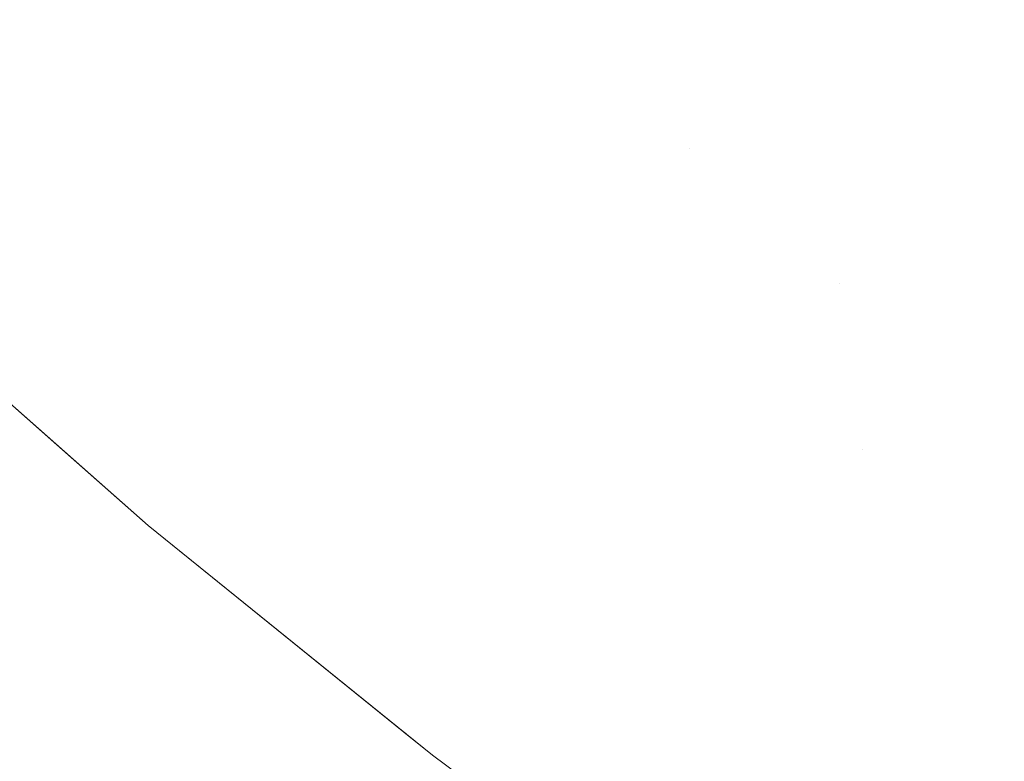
# Model space of a CAD drawing. Header units: centimetres. Extents: x -62 to 63, y 4 to 6.
# Tile 3 of 256: x -62.0633 to -62.0494, y 4.2519 to 4.2624. Entities that reach past the tile are written whole.
import ezdxf

# ---------------------------------------------------------------- set-up
doc = ezdxf.new("R2010")
doc.units = ezdxf.units.CM
doc.header["$LTSCALE"] = 2.54
doc.layers.add('Lucido design-1', color=7, linetype='Continuous')

# ---------------------------------------------------------------- blocks, each defined once
blk = doc.blocks.new('Gruppo-4-1')
at = {"color": 7, "linetype": 'Continuous', "lineweight": 9}
for points, invisible_edges in [([(-62.057689, 4.264397, -2276.290218), (-62.058725, 4.264217, -2276.291665), (-62.056841, 4.262314, -2276.291665), (-62.055815, 4.262503, -2276.290218)], 15), ([(-62.055815, 4.262503, -2276.954122), (-62.056841, 4.262314, -2276.952675), (-62.058725, 4.264217, -2276.952675), (-62.057689, 4.264397, -2276.954122)], 15), ([(-62.057822, 4.262133, -2276.293122), (-62.056841, 4.262314, -2276.291665), (-62.058725, 4.264217, -2276.291665), (-62.059715, 4.264045, -2276.293122)], 15), ([(-62.059715, 4.264045, -2276.951217), (-62.058725, 4.264217, -2276.952675), (-62.056841, 4.262314, -2276.952675), (-62.057822, 4.262133, -2276.951217)], 15), ([(-62.059715, 4.264045, -2276.293122), (-62.060658, 4.263881, -2276.29459), (-62.058756, 4.26196, -2276.29459), (-62.057822, 4.262133, -2276.293122)], 15), ([(-62.057822, 4.262133, -2276.951217), (-62.058756, 4.26196, -2276.94975), (-62.060658, 4.263881, -2276.94975), (-62.059715, 4.264045, -2276.951217)], 15), ([(-62.059644, 4.261796, -2276.296068), (-62.058756, 4.26196, -2276.29459), (-62.060658, 4.263881, -2276.29459), (-62.061554, 4.263726, -2276.296068)], 15), ([(-62.061554, 4.263726, -2276.948272), (-62.060658, 4.263881, -2276.94975), (-62.058756, 4.26196, -2276.94975), (-62.059644, 4.261796, -2276.948272)], 15), ([(-62.048746, 4.263807, -2276.28178), (-62.050029, 4.263571, -2276.283155), (-62.048086, 4.261721, -2276.283155), (-62.046816, 4.26197, -2276.28178)], 15), ([(-62.061554, 4.263726, -2276.296068), (-62.062402, 4.263579, -2276.297555), (-62.060485, 4.261641, -2276.297555), (-62.059644, 4.261796, -2276.296068)], 15), ([(-62.059644, 4.261796, -2276.948272), (-62.060485, 4.261641, -2276.946785), (-62.062402, 4.263579, -2276.946785), (-62.061554, 4.263726, -2276.948272)], 15), ([(-62.061278, 4.261495, -2276.29905), (-62.060485, 4.261641, -2276.297555), (-62.062402, 4.263579, -2276.297555), (-62.063202, 4.26344, -2276.29905)], 15), ([(-62.063202, 4.26344, -2276.94529), (-62.062402, 4.263579, -2276.946785), (-62.060485, 4.261641, -2276.946785), (-62.061278, 4.261495, -2276.94529)], 15), ([(-62.049316, 4.26148, -2276.284543), (-62.048086, 4.261721, -2276.283155), (-62.050029, 4.263571, -2276.283155), (-62.051271, 4.263341, -2276.284543)], 15), ([(-62.051271, 4.263341, -2276.959797), (-62.050029, 4.263571, -2276.961185), (-62.049073, 4.262647, -2276.961185), (-62.050309, 4.262412, -2276.959797)], 15), ([(-62.063202, 4.26344, -2276.29905), (-62.063953, 4.263309, -2276.300554), (-62.062022, 4.261358, -2276.300554), (-62.061278, 4.261495, -2276.29905)], 15), ([(-62.061278, 4.261495, -2276.94529), (-62.062022, 4.261358, -2276.943786), (-62.063953, 4.263309, -2276.943786), (-62.063202, 4.26344, -2276.94529)], 15), ([(-62.062717, 4.261229, -2276.302065), (-62.062022, 4.261358, -2276.300554), (-62.063953, 4.263309, -2276.300554), (-62.064655, 4.263187, -2276.302065)], 15), ([(-62.064655, 4.263187, -2276.942275), (-62.063953, 4.263309, -2276.943786), (-62.062022, 4.261358, -2276.943786), (-62.062717, 4.261229, -2276.942275)], 15), ([(-62.051271, 4.263341, -2276.284543), (-62.052472, 4.26312, -2276.285944), (-62.050505, 4.261248, -2276.285944), (-62.049316, 4.26148, -2276.284543)], 15), ([(-62.050309, 4.262412, -2276.959797), (-62.051504, 4.262185, -2276.958396), (-62.052472, 4.26312, -2276.958396), (-62.051271, 4.263341, -2276.959797)], 15), ([(-62.064655, 4.263187, -2276.302065), (-62.065306, 4.263074, -2276.303583), (-62.063363, 4.26111, -2276.303583), (-62.062717, 4.261229, -2276.302065)], 15), ([(-62.062717, 4.261229, -2276.942275), (-62.063363, 4.26111, -2276.940757), (-62.065306, 4.263074, -2276.940757), (-62.064655, 4.263187, -2276.942275)], 15), ([(-62.051652, 4.261023, -2276.287357), (-62.050505, 4.261248, -2276.285944), (-62.052472, 4.26312, -2276.285944), (-62.05363, 4.262906, -2276.287357)], 15), ([(-62.05363, 4.262906, -2276.956983), (-62.052472, 4.26312, -2276.958396), (-62.051504, 4.262185, -2276.958396), (-62.052656, 4.261966, -2276.956983)], 15), ([(-62.05363, 4.262906, -2276.287357), (-62.054744, 4.262701, -2276.288781), (-62.052755, 4.260807, -2276.288781), (-62.051652, 4.261023, -2276.287357)], 15), ([(-62.052656, 4.261966, -2276.956983), (-62.053766, 4.261755, -2276.955559), (-62.054744, 4.262701, -2276.955559), (-62.05363, 4.262906, -2276.956983)], 15), ([(-62.053816, 4.2606, -2276.290218), (-62.052755, 4.260807, -2276.288781), (-62.054744, 4.262701, -2276.288781), (-62.055815, 4.262503, -2276.290218)], 15), ([(-62.053816, 4.2606, -2276.954122), (-62.055815, 4.262503, -2276.954122), (-62.054744, 4.262701, -2276.955559), (-62.053766, 4.261755, -2276.955559)], 15), ([(-62.050309, 4.262412, -2276.959797), (-62.049073, 4.262647, -2276.961185), (-62.048086, 4.261721, -2276.961185), (-62.049316, 4.26148, -2276.959797)], 15), ([(-62.055815, 4.262503, -2276.290218), (-62.056841, 4.262314, -2276.291665), (-62.054832, 4.260401, -2276.291665), (-62.053816, 4.2606, -2276.290218)], 15), ([(-62.053816, 4.2606, -2276.954122), (-62.054832, 4.260401, -2276.952675), (-62.056841, 4.262314, -2276.952675), (-62.055815, 4.262503, -2276.954122)], 15), ([(-62.049316, 4.26148, -2276.959797), (-62.050505, 4.261248, -2276.958396), (-62.051504, 4.262185, -2276.958396), (-62.050309, 4.262412, -2276.959797)], 15), ([(-62.055803, 4.260211, -2276.293122), (-62.054832, 4.260401, -2276.291665), (-62.056841, 4.262314, -2276.291665), (-62.057822, 4.262133, -2276.293122)], 15), ([(-62.057822, 4.262133, -2276.951217), (-62.056841, 4.262314, -2276.952675), (-62.054832, 4.260401, -2276.952675), (-62.055803, 4.260211, -2276.951217)], 15), ([(-62.052656, 4.261966, -2276.956983), (-62.051504, 4.262185, -2276.958396), (-62.050505, 4.261248, -2276.958396), (-62.051652, 4.261023, -2276.956983)], 15), ([(-62.057822, 4.262133, -2276.293122), (-62.058756, 4.26196, -2276.29459), (-62.056728, 4.26003, -2276.29459), (-62.055803, 4.260211, -2276.293122)], 15), ([(-62.055803, 4.260211, -2276.951217), (-62.056728, 4.26003, -2276.94975), (-62.058756, 4.26196, -2276.94975), (-62.057822, 4.262133, -2276.951217)], 15), ([(-62.057607, 4.259858, -2276.296068), (-62.056728, 4.26003, -2276.29459), (-62.058756, 4.26196, -2276.29459), (-62.059644, 4.261796, -2276.296068)], 15), ([(-62.059644, 4.261796, -2276.948272), (-62.058756, 4.26196, -2276.94975), (-62.056728, 4.26003, -2276.94975), (-62.057607, 4.259858, -2276.948272)], 15), ([(-62.051652, 4.261023, -2276.956983), (-62.052755, 4.260807, -2276.955559), (-62.053766, 4.261755, -2276.955559), (-62.052656, 4.261966, -2276.956983)], 15), ([(-62.059644, 4.261796, -2276.296068), (-62.060485, 4.261641, -2276.297555), (-62.05844, 4.259695, -2276.297555), (-62.057607, 4.259858, -2276.296068)], 15), ([(-62.057607, 4.259858, -2276.948272), (-62.05844, 4.259695, -2276.946785), (-62.060485, 4.261641, -2276.946785), (-62.059644, 4.261796, -2276.948272)], 15), ([(-62.053766, 4.261755, -2276.955559), (-62.052755, 4.260807, -2276.955559), (-62.053816, 4.2606, -2276.954122)], 11), ([(-62.059225, 4.259541, -2276.29905), (-62.05844, 4.259695, -2276.297555), (-62.060485, 4.261641, -2276.297555), (-62.061278, 4.261495, -2276.29905)], 15), ([(-62.061278, 4.261495, -2276.94529), (-62.060485, 4.261641, -2276.946785), (-62.05844, 4.259695, -2276.946785), (-62.059225, 4.259541, -2276.94529)], 15), ([(-62.061278, 4.261495, -2276.29905), (-62.062022, 4.261358, -2276.300554), (-62.059962, 4.259397, -2276.300554), (-62.059225, 4.259541, -2276.29905)], 15), ([(-62.059225, 4.259541, -2276.94529), (-62.059962, 4.259397, -2276.943786), (-62.062022, 4.261358, -2276.943786), (-62.061278, 4.261495, -2276.94529)], 15), ([(-62.049316, 4.26148, -2276.284543), (-62.050505, 4.261248, -2276.285944), (-62.048412, 4.259368, -2276.285944), (-62.047235, 4.259612, -2276.284543)], 15), ([(-62.048292, 4.260547, -2276.959797), (-62.049474, 4.260309, -2276.958396), (-62.050505, 4.261248, -2276.958396), (-62.049316, 4.26148, -2276.959797)], 15), ([(-62.06065, 4.259262, -2276.302065), (-62.059962, 4.259397, -2276.300554), (-62.062022, 4.261358, -2276.300554), (-62.062717, 4.261229, -2276.302065)], 15), ([(-62.062717, 4.261229, -2276.942275), (-62.062022, 4.261358, -2276.943786), (-62.059962, 4.259397, -2276.943786), (-62.06065, 4.259262, -2276.942275)], 15), ([(-62.062717, 4.261229, -2276.302065), (-62.063363, 4.26111, -2276.303583), (-62.061289, 4.259137, -2276.303583), (-62.06065, 4.259262, -2276.302065)], 15), ([(-62.06065, 4.259262, -2276.942275), (-62.061289, 4.259137, -2276.940757), (-62.063363, 4.26111, -2276.940757), (-62.062717, 4.261229, -2276.942275)], 15), ([(-62.049546, 4.259133, -2276.287357), (-62.048412, 4.259368, -2276.285944), (-62.050505, 4.261248, -2276.285944), (-62.051652, 4.261023, -2276.287357)], 15), ([(-62.051652, 4.261023, -2276.956983), (-62.050505, 4.261248, -2276.958396), (-62.049474, 4.260309, -2276.958396), (-62.050615, 4.260079, -2276.956983)], 15), ([(-62.061879, 4.259021, -2276.305108), (-62.061289, 4.259137, -2276.303583), (-62.063363, 4.26111, -2276.303583), (-62.063959, 4.261, -2276.305108)], 15), ([(-62.063959, 4.261, -2276.939231), (-62.063363, 4.26111, -2276.940757), (-62.061289, 4.259137, -2276.940757), (-62.061879, 4.259021, -2276.939231)], 15), ([(-62.051652, 4.261023, -2276.287357), (-62.052755, 4.260807, -2276.288781), (-62.050638, 4.258906, -2276.288781), (-62.049546, 4.259133, -2276.287357)], 15), ([(-62.050615, 4.260079, -2276.956983), (-62.051713, 4.259858, -2276.955559), (-62.052755, 4.260807, -2276.955559), (-62.051652, 4.261023, -2276.956983)], 15), ([(-62.062909, 4.25882, -2276.308177), (-62.06242, 4.258916, -2276.30664), (-62.064504, 4.2609, -2276.30664), (-62.064999, 4.260808, -2276.308177)], 15), ([(-62.064999, 4.260808, -2276.936163), (-62.064504, 4.2609, -2276.9377), (-62.06242, 4.258916, -2276.9377), (-62.062909, 4.25882, -2276.936163)], 15), ([(-62.063959, 4.261, -2276.305108), (-62.064504, 4.2609, -2276.30664), (-62.06242, 4.258916, -2276.30664), (-62.061879, 4.259021, -2276.305108)], 15), ([(-62.061879, 4.259021, -2276.939231), (-62.06242, 4.258916, -2276.9377), (-62.064504, 4.2609, -2276.9377), (-62.063959, 4.261, -2276.939231)], 15), ([(-62.064999, 4.260808, -2276.308177), (-62.065443, 4.260726, -2276.309719), (-62.063349, 4.258734, -2276.309719), (-62.062909, 4.25882, -2276.308177)], 15), ([(-62.062909, 4.25882, -2276.936163), (-62.063349, 4.258734, -2276.934621), (-62.065443, 4.260726, -2276.934621), (-62.064999, 4.260808, -2276.936163)], 15), ([(-62.051687, 4.258689, -2276.290218), (-62.050638, 4.258906, -2276.288781), (-62.052755, 4.260807, -2276.288781), (-62.053816, 4.2606, -2276.290218)], 15), ([(-62.051687, 4.258689, -2276.954122), (-62.053816, 4.2606, -2276.954122), (-62.052755, 4.260807, -2276.955559), (-62.051713, 4.259858, -2276.955559)], 15), ([(-62.053816, 4.2606, -2276.290218), (-62.054832, 4.260401, -2276.291665), (-62.052693, 4.25848, -2276.291665), (-62.051687, 4.258689, -2276.290218)], 15), ([(-62.051687, 4.258689, -2276.954122), (-62.052693, 4.25848, -2276.952675), (-62.054832, 4.260401, -2276.952675), (-62.053816, 4.2606, -2276.954122)], 15), ([(-62.047235, 4.259612, -2276.959797), (-62.048412, 4.259368, -2276.958396), (-62.049474, 4.260309, -2276.958396), (-62.048292, 4.260547, -2276.959797)], 15), ([(-62.053654, 4.258281, -2276.293122), (-62.052693, 4.25848, -2276.291665), (-62.054832, 4.260401, -2276.291665), (-62.055803, 4.260211, -2276.293122)], 15), ([(-62.055803, 4.260211, -2276.951217), (-62.054832, 4.260401, -2276.952675), (-62.052693, 4.25848, -2276.952675), (-62.053654, 4.258281, -2276.951217)], 15), ([(-62.055803, 4.260211, -2276.293122), (-62.056728, 4.26003, -2276.29459), (-62.054569, 4.258091, -2276.29459), (-62.053654, 4.258281, -2276.293122)], 15), ([(-62.053654, 4.258281, -2276.951217), (-62.054569, 4.258091, -2276.94975), (-62.056728, 4.26003, -2276.94975), (-62.055803, 4.260211, -2276.951217)], 15), ([(-62.050615, 4.260079, -2276.956983), (-62.049474, 4.260309, -2276.958396), (-62.048412, 4.259368, -2276.958396), (-62.049546, 4.259133, -2276.956983)], 15), ([(-62.049546, 4.259133, -2276.956983), (-62.050638, 4.258906, -2276.955559), (-62.051713, 4.259858, -2276.955559), (-62.050615, 4.260079, -2276.956983)], 15), ([(-62.055439, 4.257911, -2276.296068), (-62.054569, 4.258091, -2276.29459), (-62.056728, 4.26003, -2276.29459), (-62.057607, 4.259858, -2276.296068)], 15), ([(-62.057607, 4.259858, -2276.948272), (-62.056728, 4.26003, -2276.94975), (-62.054569, 4.258091, -2276.94975), (-62.055439, 4.257911, -2276.948272)], 15), ([(-62.057607, 4.259858, -2276.296068), (-62.05844, 4.259695, -2276.297555), (-62.056263, 4.25774, -2276.297555), (-62.055439, 4.257911, -2276.296068)], 15), ([(-62.055439, 4.257911, -2276.948272), (-62.056263, 4.25774, -2276.946785), (-62.05844, 4.259695, -2276.946785), (-62.057607, 4.259858, -2276.948272)], 15), ([(-62.051713, 4.259858, -2276.955559), (-62.050638, 4.258906, -2276.955559), (-62.051687, 4.258689, -2276.954122)], 11), ([(-62.05704, 4.257579, -2276.29905), (-62.056263, 4.25774, -2276.297555), (-62.05844, 4.259695, -2276.297555), (-62.059225, 4.259541, -2276.29905)], 15), ([(-62.059225, 4.259541, -2276.94529), (-62.05844, 4.259695, -2276.946785), (-62.056263, 4.25774, -2276.946785), (-62.05704, 4.257579, -2276.94529)], 15), ([(-62.059225, 4.259541, -2276.29905), (-62.059962, 4.259397, -2276.300554), (-62.057769, 4.257428, -2276.300554), (-62.05704, 4.257579, -2276.29905)], 15), ([(-62.05704, 4.257579, -2276.94529), (-62.057769, 4.257428, -2276.943786), (-62.059962, 4.259397, -2276.943786), (-62.059225, 4.259541, -2276.94529)], 15), ([(-62.05845, 4.257287, -2276.302065), (-62.057769, 4.257428, -2276.300554), (-62.059962, 4.259397, -2276.300554), (-62.06065, 4.259262, -2276.302065)], 15), ([(-62.06065, 4.259262, -2276.942275), (-62.059962, 4.259397, -2276.943786), (-62.057769, 4.257428, -2276.943786), (-62.05845, 4.257287, -2276.942275)], 15), ([(-62.04731, 4.257237, -2276.287357), (-62.046188, 4.257483, -2276.285944), (-62.048412, 4.259368, -2276.285944), (-62.049546, 4.259133, -2276.287357)], 15), ([(-62.049546, 4.259133, -2276.956983), (-62.048412, 4.259368, -2276.958396), (-62.047316, 4.258426, -2276.958396), (-62.048445, 4.258185, -2276.956983)], 15), ([(-62.06065, 4.259262, -2276.302065), (-62.061289, 4.259137, -2276.303583), (-62.059083, 4.257155, -2276.303583), (-62.05845, 4.257287, -2276.302065)], 15), ([(-62.05845, 4.257287, -2276.942275), (-62.059083, 4.257155, -2276.940757), (-62.061289, 4.259137, -2276.940757), (-62.06065, 4.259262, -2276.942275)], 15), ([(-62.059667, 4.257034, -2276.305108), (-62.059083, 4.257155, -2276.303583), (-62.061289, 4.259137, -2276.303583), (-62.061879, 4.259021, -2276.305108)], 15), ([(-62.061879, 4.259021, -2276.939231), (-62.061289, 4.259137, -2276.940757), (-62.059083, 4.257155, -2276.940757), (-62.059667, 4.257034, -2276.939231)], 15), ([(-62.049546, 4.259133, -2276.287357), (-62.050638, 4.258906, -2276.288781), (-62.04839, 4.257, -2276.288781), (-62.04731, 4.257237, -2276.287357)], 15), ([(-62.048445, 4.258185, -2276.956983), (-62.049531, 4.257954, -2276.955559), (-62.050638, 4.258906, -2276.955559), (-62.049546, 4.259133, -2276.956983)], 15), ([(-62.061879, 4.259021, -2276.305108), (-62.06242, 4.258916, -2276.30664), (-62.060201, 4.256923, -2276.30664), (-62.059667, 4.257034, -2276.305108)], 15), ([(-62.059667, 4.257034, -2276.939231), (-62.060201, 4.256923, -2276.9377), (-62.06242, 4.258916, -2276.9377), (-62.061879, 4.259021, -2276.939231)], 15), ([(-62.062909, 4.25882, -2276.308177), (-62.063349, 4.258734, -2276.309719), (-62.06112, 4.256733, -2276.309719), (-62.060686, 4.256823, -2276.308177)], 15), ([(-62.060686, 4.256823, -2276.936163), (-62.06112, 4.256733, -2276.934621), (-62.063349, 4.258734, -2276.934621), (-62.062909, 4.25882, -2276.936163)], 15), ([(-62.060686, 4.256823, -2276.308177), (-62.060201, 4.256923, -2276.30664), (-62.06242, 4.258916, -2276.30664), (-62.062909, 4.25882, -2276.308177)], 15), ([(-62.062909, 4.25882, -2276.936163), (-62.06242, 4.258916, -2276.9377), (-62.060201, 4.256923, -2276.9377), (-62.060686, 4.256823, -2276.936163)], 15), ([(-62.049427, 4.256772, -2276.290218), (-62.04839, 4.257, -2276.288781), (-62.050638, 4.258906, -2276.288781), (-62.051687, 4.258689, -2276.290218)], 15), ([(-62.051687, 4.258689, -2276.954122), (-62.050638, 4.258906, -2276.955559), (-62.049531, 4.257954, -2276.955559), (-62.050574, 4.257731, -2276.954122)], 15), ([(-62.063737, 4.258658, -2276.311265), (-62.064074, 4.258592, -2276.312816), (-62.061838, 4.256584, -2276.312816), (-62.061505, 4.256653, -2276.311265)], 15), ([(-62.061505, 4.256653, -2276.933075), (-62.061838, 4.256584, -2276.931524), (-62.064074, 4.258592, -2276.931524), (-62.063737, 4.258658, -2276.933075)], 15), ([(-62.061505, 4.256653, -2276.311265), (-62.06112, 4.256733, -2276.309719), (-62.063349, 4.258734, -2276.309719), (-62.063737, 4.258658, -2276.311265)], 15), ([(-62.063737, 4.258658, -2276.933075), (-62.063349, 4.258734, -2276.934621), (-62.06112, 4.256733, -2276.934621), (-62.061505, 4.256653, -2276.933075)], 15), ([(-62.051687, 4.258689, -2276.290218), (-62.052693, 4.25848, -2276.291665), (-62.050421, 4.256554, -2276.291665), (-62.049427, 4.256772, -2276.290218)], 15), ([(-62.050574, 4.257731, -2276.954122), (-62.051574, 4.257518, -2276.952675), (-62.052693, 4.25848, -2276.952675), (-62.051687, 4.258689, -2276.954122)], 15), ([(-62.06436, 4.258536, -2276.314369), (-62.064594, 4.25849, -2276.315926), (-62.062352, 4.256477, -2276.315926), (-62.062121, 4.256525, -2276.314369)], 15), ([(-62.062121, 4.256525, -2276.929971), (-62.062352, 4.256477, -2276.928414), (-62.064594, 4.25849, -2276.928414), (-62.06436, 4.258536, -2276.929971)], 15), ([(-62.062121, 4.256525, -2276.314369), (-62.061838, 4.256584, -2276.312816), (-62.064074, 4.258592, -2276.312816), (-62.06436, 4.258536, -2276.314369)], 15), ([(-62.06436, 4.258536, -2276.929971), (-62.064074, 4.258592, -2276.931524), (-62.061838, 4.256584, -2276.931524), (-62.062121, 4.256525, -2276.929971)], 15), ([(-62.062739, 4.256397, -2276.320608), (-62.062662, 4.256413, -2276.319046), (-62.064906, 4.258429, -2276.319046), (-62.064985, 4.258413, -2276.320608)], 15), ([(-62.064985, 4.258413, -2276.923732), (-62.064906, 4.258429, -2276.925294), (-62.062662, 4.256413, -2276.925294), (-62.062739, 4.256397, -2276.923732)], 15), ([(-62.062739, 4.256397, -2276.320608), (-62.064985, 4.258413, -2276.320608), (-62.064947, 4.258349, -2276.32217)], 11), ([(-62.064947, 4.258349, -2276.92217), (-62.064985, 4.258413, -2276.923732), (-62.062739, 4.256397, -2276.923732)], 11), ([(-62.064776, 4.258454, -2276.317485), (-62.064906, 4.258429, -2276.319046), (-62.062662, 4.256413, -2276.319046), (-62.062533, 4.25644, -2276.317485)], 15), ([(-62.062533, 4.25644, -2276.926855), (-62.062662, 4.256413, -2276.925294), (-62.064906, 4.258429, -2276.925294), (-62.064776, 4.258454, -2276.926855)], 15), ([(-62.062533, 4.25644, -2276.317485), (-62.062352, 4.256477, -2276.315926), (-62.064594, 4.25849, -2276.315926), (-62.064776, 4.258454, -2276.317485)], 15), ([(-62.064776, 4.258454, -2276.926855), (-62.064594, 4.25849, -2276.928414), (-62.062352, 4.256477, -2276.928414), (-62.062533, 4.25644, -2276.926855)], 15), ([(-62.051371, 4.256346, -2276.293122), (-62.050421, 4.256554, -2276.291665), (-62.052693, 4.25848, -2276.291665), (-62.053654, 4.258281, -2276.293122)], 15), ([(-62.051371, 4.256346, -2276.951217), (-62.053654, 4.258281, -2276.951217), (-62.052693, 4.25848, -2276.952675), (-62.051574, 4.257518, -2276.952675)], 15), ([(-62.064947, 4.258349, -2276.32217), (-62.062749, 4.256409, -2276.32217), (-62.062739, 4.256397, -2276.320608)], 10), ([(-62.064947, 4.258349, -2276.92217), (-62.061459, 4.25527, -2276.92217), (-62.061459, 4.25527, -2276.32217), (-62.062749, 4.256409, -2276.32217)], 10), ([(-62.062749, 4.256409, -2276.32217), (-62.064947, 4.258349, -2276.32217), (-62.064947, 4.258349, -2276.92217)], 10), ([(-62.062739, 4.256397, -2276.923732), (-62.061459, 4.25527, -2276.92217), (-62.064947, 4.258349, -2276.92217)], 9), ([(-62.053654, 4.258281, -2276.293122), (-62.054569, 4.258091, -2276.29459), (-62.052277, 4.256147, -2276.29459), (-62.051371, 4.256346, -2276.293122)], 15), ([(-62.051371, 4.256346, -2276.951217), (-62.052277, 4.256147, -2276.94975), (-62.054569, 4.258091, -2276.94975), (-62.053654, 4.258281, -2276.951217)], 15), ([(-62.04731, 4.257237, -2276.956983), (-62.04839, 4.257, -2276.955559), (-62.049531, 4.257954, -2276.955559), (-62.048445, 4.258185, -2276.956983)], 15), ([(-62.053137, 4.255958, -2276.296068), (-62.052277, 4.256147, -2276.29459), (-62.054569, 4.258091, -2276.29459), (-62.055439, 4.257911, -2276.296068)], 15), ([(-62.055439, 4.257911, -2276.948272), (-62.054569, 4.258091, -2276.94975), (-62.052277, 4.256147, -2276.94975), (-62.053137, 4.255958, -2276.948272)], 15), ([(-62.055439, 4.257911, -2276.296068), (-62.056263, 4.25774, -2276.297555), (-62.053951, 4.25578, -2276.297555), (-62.053137, 4.255958, -2276.296068)], 15), ([(-62.053137, 4.255958, -2276.948272), (-62.053951, 4.25578, -2276.946785), (-62.056263, 4.25774, -2276.946785), (-62.055439, 4.257911, -2276.948272)], 15), ([(-62.050574, 4.257731, -2276.954122), (-62.049531, 4.257954, -2276.955559), (-62.04839, 4.257, -2276.955559), (-62.049427, 4.256772, -2276.954122)], 15), ([(-62.054719, 4.255611, -2276.29905), (-62.053951, 4.25578, -2276.297555), (-62.056263, 4.25774, -2276.297555), (-62.05704, 4.257579, -2276.29905)], 15), ([(-62.05704, 4.257579, -2276.94529), (-62.056263, 4.25774, -2276.946785), (-62.053951, 4.25578, -2276.946785), (-62.054719, 4.255611, -2276.94529)], 15), ([(-62.049427, 4.256772, -2276.954122), (-62.050421, 4.256554, -2276.952675), (-62.051574, 4.257518, -2276.952675), (-62.050574, 4.257731, -2276.954122)], 15), ([(-62.05704, 4.257579, -2276.29905), (-62.057769, 4.257428, -2276.300554), (-62.05544, 4.255453, -2276.300554), (-62.054719, 4.255611, -2276.29905)], 15), ([(-62.054719, 4.255611, -2276.94529), (-62.05544, 4.255453, -2276.943786), (-62.057769, 4.257428, -2276.943786), (-62.05704, 4.257579, -2276.94529)], 15), ([(-62.056114, 4.255305, -2276.302065), (-62.05544, 4.255453, -2276.300554), (-62.057769, 4.257428, -2276.300554), (-62.05845, 4.257287, -2276.302065)], 15), ([(-62.05845, 4.257287, -2276.942275), (-62.057769, 4.257428, -2276.943786), (-62.05544, 4.255453, -2276.943786), (-62.056114, 4.255305, -2276.942275)], 15), ([(-62.051574, 4.257518, -2276.952675), (-62.050421, 4.256554, -2276.952675), (-62.051371, 4.256346, -2276.951217)], 11), ([(-62.05845, 4.257287, -2276.302065), (-62.059083, 4.257155, -2276.303583), (-62.056739, 4.255168, -2276.303583), (-62.056114, 4.255305, -2276.302065)], 15), ([(-62.056114, 4.255305, -2276.942275), (-62.056739, 4.255168, -2276.940757), (-62.059083, 4.257155, -2276.940757), (-62.05845, 4.257287, -2276.942275)], 15), ([(-62.057316, 4.255041, -2276.305108), (-62.056739, 4.255168, -2276.303583), (-62.059083, 4.257155, -2276.303583), (-62.059667, 4.257034, -2276.305108)], 15), ([(-62.059667, 4.257034, -2276.939231), (-62.059083, 4.257155, -2276.940757), (-62.056739, 4.255168, -2276.940757), (-62.057316, 4.255041, -2276.939231)], 15), ([(-62.059667, 4.257034, -2276.305108), (-62.060201, 4.256923, -2276.30664), (-62.057845, 4.254925, -2276.30664), (-62.057316, 4.255041, -2276.305108)], 15), ([(-62.057316, 4.255041, -2276.939231), (-62.057845, 4.254925, -2276.9377), (-62.060201, 4.256923, -2276.9377), (-62.059667, 4.257034, -2276.939231)], 15), ([(-62.047032, 4.254851, -2276.290218), (-62.046007, 4.255089, -2276.288781), (-62.04839, 4.257, -2276.288781), (-62.049427, 4.256772, -2276.290218)], 15), ([(-62.049427, 4.256772, -2276.954122), (-62.04839, 4.257, -2276.955559), (-62.047216, 4.256045, -2276.955559), (-62.048247, 4.255812, -2276.954122)], 15), ([(-62.058324, 4.25482, -2276.308177), (-62.057845, 4.254925, -2276.30664), (-62.060201, 4.256923, -2276.30664), (-62.060686, 4.256823, -2276.308177)], 15), ([(-62.060686, 4.256823, -2276.936163), (-62.060201, 4.256923, -2276.9377), (-62.057845, 4.254925, -2276.9377), (-62.058324, 4.25482, -2276.936163)], 15), ([(-62.059134, 4.254642, -2276.311265), (-62.058754, 4.254726, -2276.309719), (-62.06112, 4.256733, -2276.309719), (-62.061505, 4.256653, -2276.311265)], 15), ([(-62.061505, 4.256653, -2276.933075), (-62.06112, 4.256733, -2276.934621), (-62.058754, 4.254726, -2276.934621), (-62.059134, 4.254642, -2276.933075)], 15), ([(-62.060686, 4.256823, -2276.308177), (-62.06112, 4.256733, -2276.309719), (-62.058754, 4.254726, -2276.309719), (-62.058324, 4.25482, -2276.308177)], 15), ([(-62.058324, 4.25482, -2276.936163), (-62.058754, 4.254726, -2276.934621), (-62.06112, 4.256733, -2276.934621), (-62.060686, 4.256823, -2276.936163)], 15), ([(-62.049427, 4.256772, -2276.290218), (-62.050421, 4.256554, -2276.291665), (-62.048014, 4.254624, -2276.291665), (-62.047032, 4.254851, -2276.290218)], 15), ([(-62.048247, 4.255812, -2276.954122), (-62.049235, 4.255589, -2276.952675), (-62.050421, 4.256554, -2276.952675), (-62.049427, 4.256772, -2276.954122)], 15), ([(-62.059743, 4.254509, -2276.314369), (-62.059464, 4.25457, -2276.312816), (-62.061838, 4.256584, -2276.312816), (-62.062121, 4.256525, -2276.314369)], 15), ([(-62.062121, 4.256525, -2276.929971), (-62.061838, 4.256584, -2276.931524), (-62.059464, 4.25457, -2276.931524), (-62.059743, 4.254509, -2276.929971)], 15), ([(-62.061505, 4.256653, -2276.311265), (-62.061838, 4.256584, -2276.312816), (-62.059464, 4.25457, -2276.312816), (-62.059134, 4.254642, -2276.311265)], 15), ([(-62.059134, 4.254642, -2276.933075), (-62.059464, 4.25457, -2276.931524), (-62.061838, 4.256584, -2276.931524), (-62.061505, 4.256653, -2276.933075)], 15), ([(-62.062533, 4.25644, -2276.317485), (-62.062662, 4.256413, -2276.319046), (-62.060278, 4.254391, -2276.319046), (-62.06015, 4.254419, -2276.317485)], 15), ([(-62.06015, 4.254419, -2276.926855), (-62.060278, 4.254391, -2276.925294), (-62.062662, 4.256413, -2276.925294), (-62.062533, 4.25644, -2276.926855)], 15), ([(-62.06015, 4.254419, -2276.317485), (-62.059972, 4.254458, -2276.315926), (-62.062352, 4.256477, -2276.315926), (-62.062533, 4.25644, -2276.317485)], 15), ([(-62.062533, 4.25644, -2276.926855), (-62.062352, 4.256477, -2276.928414), (-62.059972, 4.254458, -2276.928414), (-62.06015, 4.254419, -2276.926855)], 15), ([(-62.062121, 4.256525, -2276.314369), (-62.062352, 4.256477, -2276.315926), (-62.059972, 4.254458, -2276.315926), (-62.059743, 4.254509, -2276.314369)], 15), ([(-62.059743, 4.254509, -2276.929971), (-62.059972, 4.254458, -2276.928414), (-62.062352, 4.256477, -2276.928414), (-62.062121, 4.256525, -2276.929971)], 15), ([(-62.048953, 4.254406, -2276.293122), (-62.048014, 4.254624, -2276.291665), (-62.050421, 4.256554, -2276.291665), (-62.051371, 4.256346, -2276.293122)], 15), ([(-62.048953, 4.254406, -2276.951217), (-62.051371, 4.256346, -2276.951217), (-62.050421, 4.256554, -2276.952675), (-62.049235, 4.255589, -2276.952675)], 15), ([(-62.062739, 4.256397, -2276.320608), (-62.062749, 4.256409, -2276.32217), (-62.061459, 4.25527, -2276.32217)], 9), ([(-62.060354, 4.254375, -2276.320608), (-62.060278, 4.254391, -2276.319046), (-62.062662, 4.256413, -2276.319046), (-62.062739, 4.256397, -2276.320608)], 15), ([(-62.062739, 4.256397, -2276.923732), (-62.062662, 4.256413, -2276.925294), (-62.060278, 4.254391, -2276.925294), (-62.060354, 4.254375, -2276.923732)], 15), ([(-62.061459, 4.25527, -2276.32217), (-62.060354, 4.254375, -2276.320608), (-62.062739, 4.256397, -2276.320608)], 11), ([(-62.060354, 4.254375, -2276.923732), (-62.061459, 4.25527, -2276.92217), (-62.062739, 4.256397, -2276.923732)], 11), ([(-62.051371, 4.256346, -2276.293122), (-62.052277, 4.256147, -2276.29459), (-62.049847, 4.254199, -2276.29459), (-62.048953, 4.254406, -2276.293122)], 15), ([(-62.048953, 4.254406, -2276.951217), (-62.049847, 4.254199, -2276.94975), (-62.052277, 4.256147, -2276.94975), (-62.051371, 4.256346, -2276.951217)], 15), ([(-62.050697, 4.254001, -2276.296068), (-62.049847, 4.254199, -2276.29459), (-62.052277, 4.256147, -2276.29459), (-62.053137, 4.255958, -2276.296068)], 15), ([(-62.053137, 4.255958, -2276.948272), (-62.052277, 4.256147, -2276.94975), (-62.049847, 4.254199, -2276.94975), (-62.050697, 4.254001, -2276.948272)], 15), ([(-62.053137, 4.255958, -2276.296068), (-62.053951, 4.25578, -2276.297555), (-62.051501, 4.253815, -2276.297555), (-62.050697, 4.254001, -2276.296068)], 15), ([(-62.050697, 4.254001, -2276.948272), (-62.051501, 4.253815, -2276.946785), (-62.053951, 4.25578, -2276.946785), (-62.053137, 4.255958, -2276.948272)], 15), ([(-62.05226, 4.253639, -2276.29905), (-62.051501, 4.253815, -2276.297555), (-62.053951, 4.25578, -2276.297555), (-62.054719, 4.255611, -2276.29905)], 15), ([(-62.054719, 4.255611, -2276.94529), (-62.053951, 4.25578, -2276.946785), (-62.051501, 4.253815, -2276.946785), (-62.05226, 4.253639, -2276.94529)], 15), ([(-62.054719, 4.255611, -2276.29905), (-62.05544, 4.255453, -2276.300554), (-62.052972, 4.253474, -2276.300554), (-62.05226, 4.253639, -2276.29905)], 15), ([(-62.05226, 4.253639, -2276.94529), (-62.052972, 4.253474, -2276.943786), (-62.05544, 4.255453, -2276.943786), (-62.054719, 4.255611, -2276.94529)], 15), ([(-62.053637, 4.253319, -2276.302065), (-62.052972, 4.253474, -2276.300554), (-62.05544, 4.255453, -2276.300554), (-62.056114, 4.255305, -2276.302065)], 15), ([(-62.056114, 4.255305, -2276.942275), (-62.05544, 4.255453, -2276.943786), (-62.052972, 4.253474, -2276.943786), (-62.053637, 4.253319, -2276.942275)], 15), ([(-62.060354, 4.254375, -2276.320608), (-62.061459, 4.25527, -2276.32217), (-62.057846, 4.25235, -2276.32217), (-62.057827, 4.252348, -2276.320608)], 13), ([(-62.057846, 4.25235, -2276.32217), (-62.061459, 4.25527, -2276.32217), (-62.061459, 4.25527, -2276.92217), (-62.057445, 4.252026, -2276.92217)], 10), ([(-62.057827, 4.252348, -2276.923732), (-62.057445, 4.252026, -2276.92217), (-62.061459, 4.25527, -2276.92217), (-62.060354, 4.254375, -2276.923732)], 13), ([(-62.056114, 4.255305, -2276.302065), (-62.056739, 4.255168, -2276.303583), (-62.054255, 4.253176, -2276.303583), (-62.053637, 4.253319, -2276.302065)], 15), ([(-62.053637, 4.253319, -2276.942275), (-62.054255, 4.253176, -2276.940757), (-62.056739, 4.255168, -2276.940757), (-62.056114, 4.255305, -2276.942275)], 15), ([(-62.057316, 4.255041, -2276.305108), (-62.057845, 4.254925, -2276.30664), (-62.055348, 4.252923, -2276.30664), (-62.054826, 4.253044, -2276.305108)], 15), ([(-62.054826, 4.253044, -2276.939231), (-62.055348, 4.252923, -2276.9377), (-62.057845, 4.254925, -2276.9377), (-62.057316, 4.255041, -2276.939231)], 15), ([(-62.054826, 4.253044, -2276.305108), (-62.054255, 4.253176, -2276.303583), (-62.056739, 4.255168, -2276.303583), (-62.057316, 4.255041, -2276.305108)], 15), ([(-62.057316, 4.255041, -2276.939231), (-62.056739, 4.255168, -2276.940757), (-62.054255, 4.253176, -2276.940757), (-62.054826, 4.253044, -2276.939231)], 15), ([(-62.055821, 4.252813, -2276.308177), (-62.055348, 4.252923, -2276.30664), (-62.057845, 4.254925, -2276.30664), (-62.058324, 4.25482, -2276.308177)], 15), ([(-62.058324, 4.25482, -2276.936163), (-62.057845, 4.254925, -2276.9377), (-62.055348, 4.252923, -2276.9377), (-62.055821, 4.252813, -2276.936163)], 15), ([(-62.058324, 4.25482, -2276.308177), (-62.058754, 4.254726, -2276.309719), (-62.056246, 4.252714, -2276.309719), (-62.055821, 4.252813, -2276.308177)], 15), ([(-62.055821, 4.252813, -2276.936163), (-62.056246, 4.252714, -2276.934621), (-62.058754, 4.254726, -2276.934621), (-62.058324, 4.25482, -2276.936163)], 15), ([(-62.059134, 4.254642, -2276.311265), (-62.059464, 4.25457, -2276.312816), (-62.056947, 4.252552, -2276.312816), (-62.056621, 4.252627, -2276.311265)], 15), ([(-62.056621, 4.252627, -2276.933075), (-62.056947, 4.252552, -2276.931524), (-62.059464, 4.25457, -2276.931524), (-62.059134, 4.254642, -2276.933075)], 15), ([(-62.056621, 4.252627, -2276.311265), (-62.056246, 4.252714, -2276.309719), (-62.058754, 4.254726, -2276.309719), (-62.059134, 4.254642, -2276.311265)], 15), ([(-62.059134, 4.254642, -2276.933075), (-62.058754, 4.254726, -2276.934621), (-62.056246, 4.252714, -2276.934621), (-62.056621, 4.252627, -2276.933075)], 15), ([(-62.059743, 4.254509, -2276.314369), (-62.059972, 4.254458, -2276.315926), (-62.057449, 4.252435, -2276.315926), (-62.057223, 4.252488, -2276.314369)], 15), ([(-62.057223, 4.252488, -2276.929971), (-62.057449, 4.252435, -2276.928414), (-62.059972, 4.254458, -2276.928414), (-62.059743, 4.254509, -2276.929971)], 15), ([(-62.057223, 4.252488, -2276.314369), (-62.056947, 4.252552, -2276.312816), (-62.059464, 4.25457, -2276.312816), (-62.059743, 4.254509, -2276.314369)], 15), ([(-62.059743, 4.254509, -2276.929971), (-62.059464, 4.25457, -2276.931524), (-62.056947, 4.252552, -2276.931524), (-62.057223, 4.252488, -2276.929971)], 15), ([(-62.057827, 4.252348, -2276.320608), (-62.057751, 4.252365, -2276.319046), (-62.060278, 4.254391, -2276.319046), (-62.060354, 4.254375, -2276.320608)], 15), ([(-62.060354, 4.254375, -2276.923732), (-62.060278, 4.254391, -2276.925294), (-62.057751, 4.252365, -2276.925294), (-62.057827, 4.252348, -2276.923732)], 15), ([(-62.06015, 4.254419, -2276.317485), (-62.060278, 4.254391, -2276.319046), (-62.057751, 4.252365, -2276.319046), (-62.057625, 4.252395, -2276.317485)], 15), ([(-62.057625, 4.252395, -2276.926855), (-62.057751, 4.252365, -2276.925294), (-62.060278, 4.254391, -2276.925294), (-62.06015, 4.254419, -2276.926855)], 15), ([(-62.057625, 4.252395, -2276.317485), (-62.057449, 4.252435, -2276.315926), (-62.059972, 4.254458, -2276.315926), (-62.06015, 4.254419, -2276.317485)], 15), ([(-62.06015, 4.254419, -2276.926855), (-62.059972, 4.254458, -2276.928414), (-62.057449, 4.252435, -2276.928414), (-62.057625, 4.252395, -2276.926855)], 15), ([(-62.048953, 4.254406, -2276.293122), (-62.049847, 4.254199, -2276.29459), (-62.047277, 4.252248, -2276.29459), (-62.046394, 4.252464, -2276.293122)], 15), ([(-62.046394, 4.252464, -2276.951217), (-62.047277, 4.252248, -2276.94975), (-62.049847, 4.254199, -2276.94975), (-62.048953, 4.254406, -2276.951217)], 15), ([(-62.048116, 4.252042, -2276.296068), (-62.047277, 4.252248, -2276.29459), (-62.049847, 4.254199, -2276.29459), (-62.050697, 4.254001, -2276.296068)], 15), ([(-62.050697, 4.254001, -2276.948272), (-62.049847, 4.254199, -2276.94975), (-62.047277, 4.252248, -2276.94975), (-62.048116, 4.252042, -2276.948272)], 15), ([(-62.050697, 4.254001, -2276.296068), (-62.051501, 4.253815, -2276.297555), (-62.04891, 4.251848, -2276.297555), (-62.048116, 4.252042, -2276.296068)], 15), ([(-62.048116, 4.252042, -2276.948272), (-62.04891, 4.251848, -2276.946785), (-62.051501, 4.253815, -2276.946785), (-62.050697, 4.254001, -2276.948272)], 15), ([(-62.049659, 4.251665, -2276.29905), (-62.04891, 4.251848, -2276.297555), (-62.051501, 4.253815, -2276.297555), (-62.05226, 4.253639, -2276.29905)], 15), ([(-62.05226, 4.253639, -2276.94529), (-62.051501, 4.253815, -2276.946785), (-62.04891, 4.251848, -2276.946785), (-62.049659, 4.251665, -2276.94529)], 15), ([(-62.05226, 4.253639, -2276.29905), (-62.052972, 4.253474, -2276.300554), (-62.050362, 4.251492, -2276.300554), (-62.049659, 4.251665, -2276.29905)], 15), ([(-62.049659, 4.251665, -2276.94529), (-62.050362, 4.251492, -2276.943786), (-62.052972, 4.253474, -2276.943786), (-62.05226, 4.253639, -2276.94529)], 15), ([(-62.051019, 4.251332, -2276.302065), (-62.050362, 4.251492, -2276.300554), (-62.052972, 4.253474, -2276.300554), (-62.053637, 4.253319, -2276.302065)], 15), ([(-62.053637, 4.253319, -2276.942275), (-62.052972, 4.253474, -2276.943786), (-62.050362, 4.251492, -2276.943786), (-62.051019, 4.251332, -2276.942275)], 15), ([(-62.053637, 4.253319, -2276.302065), (-62.054255, 4.253176, -2276.303583), (-62.051629, 4.251182, -2276.303583), (-62.051019, 4.251332, -2276.302065)], 15), ([(-62.051019, 4.251332, -2276.942275), (-62.051629, 4.251182, -2276.940757), (-62.054255, 4.253176, -2276.940757), (-62.053637, 4.253319, -2276.942275)], 15), ([(-62.052191, 4.251044, -2276.305108), (-62.051629, 4.251182, -2276.303583), (-62.054255, 4.253176, -2276.303583), (-62.054826, 4.253044, -2276.305108)], 15), ([(-62.054826, 4.253044, -2276.939231), (-62.054255, 4.253176, -2276.940757), (-62.051629, 4.251182, -2276.940757), (-62.052191, 4.251044, -2276.939231)], 15), ([(-62.054826, 4.253044, -2276.305108), (-62.055348, 4.252923, -2276.30664), (-62.052707, 4.250918, -2276.30664), (-62.052191, 4.251044, -2276.305108)], 15), ([(-62.052191, 4.251044, -2276.939231), (-62.052707, 4.250918, -2276.9377), (-62.055348, 4.252923, -2276.9377), (-62.054826, 4.253044, -2276.939231)], 15), ([(-62.053174, 4.250804, -2276.308177), (-62.052707, 4.250918, -2276.30664), (-62.055348, 4.252923, -2276.30664), (-62.055821, 4.252813, -2276.308177)], 15), ([(-62.055821, 4.252813, -2276.936163), (-62.055348, 4.252923, -2276.9377), (-62.052707, 4.250918, -2276.9377), (-62.053174, 4.250804, -2276.936163)], 15), ([(-62.053964, 4.25061, -2276.311265), (-62.053593, 4.250701, -2276.309719), (-62.056246, 4.252714, -2276.309719), (-62.056621, 4.252627, -2276.311265)], 15), ([(-62.056621, 4.252627, -2276.933075), (-62.056246, 4.252714, -2276.934621), (-62.053593, 4.250701, -2276.934621), (-62.053964, 4.25061, -2276.933075)], 15), ([(-62.055821, 4.252813, -2276.308177), (-62.056246, 4.252714, -2276.309719), (-62.053593, 4.250701, -2276.309719), (-62.053174, 4.250804, -2276.308177)], 15), ([(-62.053174, 4.250804, -2276.936163), (-62.053593, 4.250701, -2276.934621), (-62.056246, 4.252714, -2276.934621), (-62.055821, 4.252813, -2276.936163)], 15), ([(-62.054558, 4.250465, -2276.314369), (-62.054285, 4.250531, -2276.312816), (-62.056947, 4.252552, -2276.312816), (-62.057223, 4.252488, -2276.314369)], 15), ([(-62.057223, 4.252488, -2276.929971), (-62.056947, 4.252552, -2276.931524), (-62.054285, 4.250531, -2276.931524), (-62.054558, 4.250465, -2276.929971)], 15), ([(-62.056621, 4.252627, -2276.311265), (-62.056947, 4.252552, -2276.312816), (-62.054285, 4.250531, -2276.312816), (-62.053964, 4.25061, -2276.311265)], 15), ([(-62.053964, 4.25061, -2276.933075), (-62.054285, 4.250531, -2276.931524), (-62.056947, 4.252552, -2276.931524), (-62.056621, 4.252627, -2276.933075)], 15), ([(-62.054955, 4.250367, -2276.317485), (-62.054781, 4.25041, -2276.315926), (-62.057449, 4.252435, -2276.315926), (-62.057625, 4.252395, -2276.317485)], 15), ([(-62.057625, 4.252395, -2276.926855), (-62.057449, 4.252435, -2276.928414), (-62.054781, 4.25041, -2276.928414), (-62.054955, 4.250367, -2276.926855)], 15), ([(-62.057223, 4.252488, -2276.314369), (-62.057449, 4.252435, -2276.315926), (-62.054781, 4.25041, -2276.315926), (-62.054558, 4.250465, -2276.314369)], 15), ([(-62.054558, 4.250465, -2276.929971), (-62.054781, 4.25041, -2276.928414), (-62.057449, 4.252435, -2276.928414), (-62.057223, 4.252488, -2276.929971)], 15), ([(-62.057827, 4.252348, -2276.320608), (-62.057846, 4.25235, -2276.32217), (-62.057445, 4.252026, -2276.32217)], 9), ([(-62.057445, 4.252026, -2276.92217), (-62.057445, 4.252026, -2276.32217), (-62.057846, 4.25235, -2276.32217)], 9), ([(-62.055154, 4.250319, -2276.320608), (-62.055079, 4.250337, -2276.319046), (-62.057751, 4.252365, -2276.319046), (-62.057827, 4.252348, -2276.320608)], 15), ([(-62.057827, 4.252348, -2276.923732), (-62.057751, 4.252365, -2276.925294), (-62.055079, 4.250337, -2276.925294), (-62.055154, 4.250319, -2276.923732)], 15), ([(-62.057445, 4.252026, -2276.32217), (-62.055154, 4.250319, -2276.320608), (-62.057827, 4.252348, -2276.320608)], 11), ([(-62.055154, 4.250319, -2276.923732), (-62.057445, 4.252026, -2276.92217), (-62.057827, 4.252348, -2276.923732)], 11), ([(-62.057625, 4.252395, -2276.317485), (-62.057751, 4.252365, -2276.319046), (-62.055079, 4.250337, -2276.319046), (-62.054955, 4.250367, -2276.317485)], 15), ([(-62.054955, 4.250367, -2276.926855), (-62.055079, 4.250337, -2276.925294), (-62.057751, 4.252365, -2276.925294), (-62.057625, 4.252395, -2276.926855)], 15), ([(-62.055154, 4.250319, -2276.320608), (-62.057445, 4.252026, -2276.32217), (-62.052815, 4.248606, -2276.32217)], 9), ([(-62.052815, 4.248606, -2276.92217), (-62.052815, 4.248606, -2276.32217), (-62.057445, 4.252026, -2276.32217), (-62.057445, 4.252026, -2276.92217)], 5), ([(-62.052815, 4.248606, -2276.92217), (-62.057445, 4.252026, -2276.92217), (-62.055154, 4.250319, -2276.923732)], 10)]:
    blk.add_3dface(points, dxfattribs=dict(at, invisible_edges=invisible_edges))
blk = doc.blocks.new('Gruppo-5-1')
at = {"color": 7}
blk.add_blockref('Gruppo-4-1', (0, 0), dxfattribs=at)

msp = doc.modelspace()

# ---------------------------------------------------------------- block references
at = {"layer": 'Lucido design-1', "color": 7}
msp.add_blockref('Gruppo-5-1', (0, 0), dxfattribs=at)

doc.saveas('drawing.dxf')
